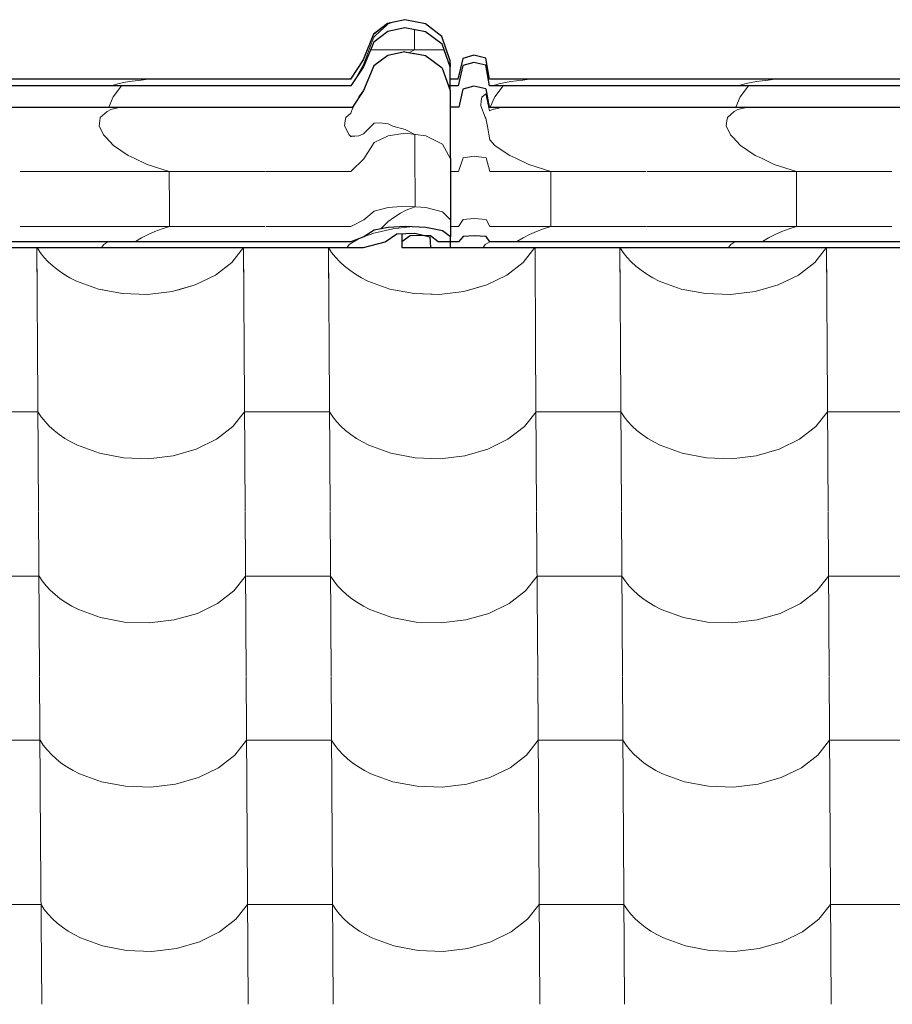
# Model space of a CAD drawing. Header units: millimetres. Extents: x -29001 to 109416, y -1251 to 13451.
# Tile 131 of 163: x -7766 to -7272, y 10428 to 10985. Entities that reach past the tile are written whole.
import ezdxf

# ---------------------------------------------------------------- set-up
doc = ezdxf.new("R2010")
doc.units = ezdxf.units.MM
doc.header["$MEASUREMENT"] = 0
for name, color, linetype in [('POHLED JIŽNÍ_1_Konstrukce - nosné', 7, 'Continuous'), ('POHLED JIŽNÍ_1_Nové_Konstrukce - krov', 7, 'Continuous'), ('POHLED JIŽNÍ_1_Nové_Konstrukce - střechy a skořepiny', 7, 'Continuous'), ('POHLED JIŽNÍ_1_Nové_Výplně - Povrchové', 7, 'Continuous')]:
    doc.layers.add(name, color=color, linetype=linetype)

# ---------------------------------------------------------------- blocks, each defined once
blk = doc.blocks.new('*X1', base_point=(-31394.74, -25864.88))
at = {"layer": 'POHLED JIŽNÍ_1_Nové_Výplně - Povrchové', "color": 21, "linetype": 'Continuous', "lineweight": 20, "true_color": 0xffaaaa}
for p, q in [((-7756.21, 10856.09), (-7755.85, 10799.61)), ((-7756.18, 10856.09), (-7754.37, 10853.33)), ((-7754.37, 10853.33), (-7752.23, 10850.64)), ((-7645.86, 10847.74), (-7639.27, 10856.09)), ((-7639.24, 10856.09), (-7638.89, 10799.61)), ((-7591.21, 10856.09), (-7590.86, 10799.61)), ((-7591.19, 10856.09), (-7589.37, 10853.33)), ((-7589.37, 10853.33), (-7587.23, 10850.64)), ((-7480.86, 10847.74), (-7474.27, 10856.09)), ((-7474.25, 10856.09), (-7473.89, 10799.61)), ((-7426.21, 10856.09), (-7425.86, 10799.61)), ((-7426.19, 10856.09), (-7424.37, 10853.33)), ((-7424.37, 10853.33), (-7422.23, 10850.64)), ((-7315.86, 10847.74), (-7309.28, 10856.09)), ((-7309.25, 10856.09), (-7308.9, 10799.61)), ((-7752.23, 10850.64), (-7749.8, 10848.05)), ((-7749.8, 10848.05), (-7747.11, 10845.59)), ((-7655.12, 10840.57), (-7645.86, 10847.74)), ((-7587.23, 10850.64), (-7584.81, 10848.05)), ((-7584.81, 10848.05), (-7582.11, 10845.59)), ((-7490.13, 10840.57), (-7480.86, 10847.74)), ((-7422.23, 10850.64), (-7419.81, 10848.05)), ((-7419.81, 10848.05), (-7417.11, 10845.59)), ((-7325.13, 10840.57), (-7315.86, 10847.74)), ((-7747.11, 10845.59), (-7744.15, 10843.26)), ((-7744.15, 10843.26), (-7740.95, 10841.08)), ((-7740.95, 10841.08), (-7737.53, 10839.06)), ((-7666.57, 10834.98), (-7655.12, 10840.57)), ((-7582.11, 10845.59), (-7579.15, 10843.26)), ((-7579.15, 10843.26), (-7575.96, 10841.08)), ((-7575.96, 10841.08), (-7572.53, 10839.06)), ((-7501.57, 10834.98), (-7490.13, 10840.57)), ((-7417.11, 10845.59), (-7414.16, 10843.26)), ((-7414.16, 10843.26), (-7410.96, 10841.08)), ((-7410.96, 10841.08), (-7407.53, 10839.06)), ((-7336.57, 10834.98), (-7325.13, 10840.57)), ((-7737.53, 10839.06), (-7733.9, 10837.21)), ((-7733.9, 10837.21), (-7721.42, 10832.64)), ((-7679.6, 10831.25), (-7666.57, 10834.98)), ((-7572.53, 10839.06), (-7568.9, 10837.21)), ((-7568.9, 10837.21), (-7556.43, 10832.64)), ((-7514.61, 10831.25), (-7501.57, 10834.98)), ((-7407.53, 10839.06), (-7403.9, 10837.21)), ((-7403.9, 10837.21), (-7391.43, 10832.64)), ((-7349.61, 10831.25), (-7336.57, 10834.98)), ((-7721.42, 10832.64), (-7707.75, 10830.05)), ((-7707.75, 10830.05), (-7693.57, 10829.58)), ((-7693.57, 10829.58), (-7679.6, 10831.25)), ((-7556.43, 10832.64), (-7542.75, 10830.05)), ((-7542.75, 10830.05), (-7528.57, 10829.58)), ((-7528.57, 10829.58), (-7514.61, 10831.25)), ((-7391.43, 10832.64), (-7377.75, 10830.05)), ((-7377.75, 10830.05), (-7363.57, 10829.58)), ((-7363.57, 10829.58), (-7349.61, 10831.25)), ((-7755.85, 10799.27), (-7755.27, 10706.6)), ((-7638.89, 10799.27), (-7638.31, 10706.6)), ((-7590.85, 10799.27), (-7590.27, 10706.6)), ((-7473.89, 10799.27), (-7473.31, 10706.6)), ((-7425.86, 10799.27), (-7425.28, 10706.6)), ((-7308.89, 10799.27), (-7308.31, 10706.6)), ((-7755.63, 10763.12), (-7779.64, 10763.12)), ((-7755.63, 10763.12), (-7753.78, 10760.33)), ((-7645.28, 10754.73), (-7638.66, 10763.12)), ((-7614.65, 10763.12), (-7638.66, 10763.12)), ((-7590.63, 10763.12), (-7614.65, 10763.12)), ((-7590.63, 10763.12), (-7588.79, 10760.33)), ((-7480.28, 10754.73), (-7473.67, 10763.12)), ((-7449.65, 10763.12), (-7473.67, 10763.12)), ((-7425.63, 10763.12), (-7449.65, 10763.12)), ((-7425.63, 10763.12), (-7423.79, 10760.33)), ((-7315.28, 10754.73), (-7308.67, 10763.12)), ((-7284.65, 10763.12), (-7308.67, 10763.12)), ((-7260.63, 10763.12), (-7284.65, 10763.12)), ((-7753.78, 10760.33), (-7751.65, 10757.63)), ((-7751.65, 10757.63), (-7749.22, 10755.04)), ((-7588.79, 10760.33), (-7586.65, 10757.63)), ((-7586.65, 10757.63), (-7584.22, 10755.04)), ((-7423.79, 10760.33), (-7421.65, 10757.63)), ((-7421.65, 10757.63), (-7419.23, 10755.04)), ((-7749.22, 10755.04), (-7746.53, 10752.58)), ((-7746.53, 10752.58), (-7743.57, 10750.25)), ((-7654.54, 10747.56), (-7645.28, 10754.73)), ((-7584.22, 10755.04), (-7581.53, 10752.58)), ((-7581.53, 10752.58), (-7578.57, 10750.25)), ((-7489.55, 10747.56), (-7480.28, 10754.73)), ((-7419.23, 10755.04), (-7416.53, 10752.58)), ((-7416.53, 10752.58), (-7413.58, 10750.25)), ((-7324.55, 10747.56), (-7315.28, 10754.73)), ((-7743.57, 10750.25), (-7740.37, 10748.07)), ((-7740.37, 10748.07), (-7736.95, 10746.05)), ((-7736.95, 10746.05), (-7733.31, 10744.21)), ((-7665.99, 10741.97), (-7654.54, 10747.56)), ((-7578.57, 10750.25), (-7575.37, 10748.07)), ((-7575.37, 10748.07), (-7571.95, 10746.05)), ((-7571.95, 10746.05), (-7568.32, 10744.21)), ((-7500.99, 10741.97), (-7489.55, 10747.56)), ((-7413.58, 10750.25), (-7410.38, 10748.07)), ((-7410.38, 10748.07), (-7406.95, 10746.05)), ((-7406.95, 10746.05), (-7403.32, 10744.21)), ((-7335.99, 10741.97), (-7324.55, 10747.56)), ((-7733.31, 10744.21), (-7720.84, 10739.63)), ((-7679.02, 10738.24), (-7665.99, 10741.97)), ((-7568.32, 10744.21), (-7555.85, 10739.63)), ((-7514.02, 10738.24), (-7500.99, 10741.97)), ((-7403.32, 10744.21), (-7390.85, 10739.63)), ((-7349.03, 10738.24), (-7335.99, 10741.97)), ((-7720.84, 10739.63), (-7707.17, 10737.05)), ((-7707.17, 10737.05), (-7692.99, 10736.57)), ((-7692.99, 10736.57), (-7679.02, 10738.24)), ((-7555.85, 10739.63), (-7542.17, 10737.05)), ((-7542.17, 10737.05), (-7527.99, 10736.57)), ((-7527.99, 10736.57), (-7514.02, 10738.24)), ((-7390.85, 10739.63), (-7377.17, 10737.05)), ((-7377.17, 10737.05), (-7362.99, 10736.57)), ((-7362.99, 10736.57), (-7349.03, 10738.24)), ((-7755.27, 10706.27), (-7754.69, 10613.59)), ((-7638.31, 10706.27), (-7637.73, 10613.59)), ((-7590.27, 10706.27), (-7589.69, 10613.59)), ((-7473.31, 10706.27), (-7472.73, 10613.59)), ((-7425.28, 10706.27), (-7424.7, 10613.59)), ((-7308.31, 10706.27), (-7307.73, 10613.59)), ((-7755.04, 10670.11), (-7779.06, 10670.11)), ((-7755.04, 10670.11), (-7753.2, 10667.32)), ((-7644.7, 10661.72), (-7638.08, 10670.11)), ((-7614.06, 10670.11), (-7638.08, 10670.11)), ((-7590.05, 10670.11), (-7614.06, 10670.11)), ((-7590.05, 10670.11), (-7588.21, 10667.32)), ((-7479.7, 10661.72), (-7473.08, 10670.11)), ((-7449.07, 10670.11), (-7473.08, 10670.11)), ((-7425.05, 10670.11), (-7449.07, 10670.11)), ((-7425.05, 10670.11), (-7423.21, 10667.32)), ((-7314.7, 10661.72), (-7308.09, 10670.11)), ((-7284.07, 10670.11), (-7308.09, 10670.11)), ((-7260.05, 10670.11), (-7284.07, 10670.11)), ((-7753.2, 10667.32), (-7751.06, 10664.62)), ((-7751.06, 10664.62), (-7748.64, 10662.03)), ((-7748.64, 10662.03), (-7745.94, 10659.57)), ((-7588.21, 10667.32), (-7586.07, 10664.62)), ((-7586.07, 10664.62), (-7583.64, 10662.03)), ((-7583.64, 10662.03), (-7580.95, 10659.57)), ((-7423.21, 10667.32), (-7421.07, 10664.62)), ((-7421.07, 10664.62), (-7418.65, 10662.03)), ((-7418.65, 10662.03), (-7415.95, 10659.57)), ((-7745.94, 10659.57), (-7742.99, 10657.24)), ((-7742.99, 10657.24), (-7739.79, 10655.06)), ((-7653.96, 10654.55), (-7644.7, 10661.72)), ((-7580.95, 10659.57), (-7577.99, 10657.24)), ((-7577.99, 10657.24), (-7574.79, 10655.06)), ((-7488.96, 10654.55), (-7479.7, 10661.72)), ((-7415.95, 10659.57), (-7412.99, 10657.24)), ((-7412.99, 10657.24), (-7409.8, 10655.06)), ((-7323.97, 10654.55), (-7314.7, 10661.72)), ((-7739.79, 10655.06), (-7736.37, 10653.04)), ((-7736.37, 10653.04), (-7732.73, 10651.2)), ((-7732.73, 10651.2), (-7720.26, 10646.62)), ((-7665.4, 10648.96), (-7653.96, 10654.55)), ((-7574.79, 10655.06), (-7571.37, 10653.04)), ((-7571.37, 10653.04), (-7567.74, 10651.2)), ((-7567.74, 10651.2), (-7555.26, 10646.62)), ((-7500.41, 10648.96), (-7488.96, 10654.55)), ((-7409.8, 10655.06), (-7406.37, 10653.04)), ((-7406.37, 10653.04), (-7402.74, 10651.2)), ((-7402.74, 10651.2), (-7390.27, 10646.62)), ((-7335.41, 10648.96), (-7323.97, 10654.55)), ((-7720.26, 10646.62), (-7706.59, 10644.04)), ((-7692.4, 10643.57), (-7678.44, 10645.24)), ((-7678.44, 10645.24), (-7665.4, 10648.96)), ((-7555.26, 10646.62), (-7541.59, 10644.04)), ((-7527.41, 10643.57), (-7513.44, 10645.24)), ((-7513.44, 10645.24), (-7500.41, 10648.96)), ((-7390.27, 10646.62), (-7376.59, 10644.04)), ((-7362.41, 10643.57), (-7348.44, 10645.24)), ((-7348.44, 10645.24), (-7335.41, 10648.96)), ((-7706.59, 10644.04), (-7692.4, 10643.57)), ((-7541.59, 10644.04), (-7527.41, 10643.57)), ((-7376.59, 10644.04), (-7362.41, 10643.57)), ((-7754.69, 10613.26), (-7754.11, 10520.58)), ((-7637.73, 10613.26), (-7637.15, 10520.58)), ((-7589.69, 10613.26), (-7589.11, 10520.58)), ((-7472.73, 10613.26), (-7472.15, 10520.58)), ((-7424.69, 10613.26), (-7424.11, 10520.58)), ((-7307.73, 10613.26), (-7307.15, 10520.58)), ((-7754.46, 10577.1), (-7778.48, 10577.1)), ((-7754.46, 10577.1), (-7752.62, 10574.31)), ((-7752.62, 10574.31), (-7750.48, 10571.61)), ((-7644.12, 10568.71), (-7637.5, 10577.1)), ((-7613.48, 10577.1), (-7637.5, 10577.1)), ((-7589.47, 10577.1), (-7613.48, 10577.1)), ((-7589.47, 10577.1), (-7587.62, 10574.31)), ((-7587.62, 10574.31), (-7585.49, 10571.61)), ((-7479.12, 10568.71), (-7472.5, 10577.1)), ((-7448.48, 10577.1), (-7472.5, 10577.1)), ((-7424.47, 10577.1), (-7448.48, 10577.1)), ((-7424.47, 10577.1), (-7422.63, 10574.31)), ((-7422.63, 10574.31), (-7420.49, 10571.61)), ((-7314.12, 10568.71), (-7307.5, 10577.1)), ((-7283.49, 10577.1), (-7307.5, 10577.1)), ((-7259.47, 10577.1), (-7283.49, 10577.1)), ((-7750.48, 10571.61), (-7748.06, 10569.02)), ((-7748.06, 10569.02), (-7745.36, 10566.56)), ((-7653.38, 10561.54), (-7644.12, 10568.71)), ((-7585.49, 10571.61), (-7583.06, 10569.02)), ((-7583.06, 10569.02), (-7580.37, 10566.56)), ((-7488.38, 10561.54), (-7479.12, 10568.71)), ((-7420.49, 10571.61), (-7418.06, 10569.02)), ((-7418.06, 10569.02), (-7415.37, 10566.56)), ((-7323.39, 10561.54), (-7314.12, 10568.71)), ((-7745.36, 10566.56), (-7742.41, 10564.23)), ((-7742.41, 10564.23), (-7739.21, 10562.05)), ((-7739.21, 10562.05), (-7735.78, 10560.04)), ((-7664.82, 10555.95), (-7653.38, 10561.54)), ((-7580.37, 10566.56), (-7577.41, 10564.23)), ((-7577.41, 10564.23), (-7574.21, 10562.05)), ((-7574.21, 10562.05), (-7570.79, 10560.04)), ((-7499.82, 10555.95), (-7488.38, 10561.54)), ((-7415.37, 10566.56), (-7412.41, 10564.23)), ((-7412.41, 10564.23), (-7409.21, 10562.05)), ((-7409.21, 10562.05), (-7405.79, 10560.04)), ((-7334.83, 10555.95), (-7323.39, 10561.54)), ((-7735.78, 10560.04), (-7732.15, 10558.19)), ((-7732.15, 10558.19), (-7719.68, 10553.61)), ((-7677.86, 10552.23), (-7664.82, 10555.95)), ((-7570.79, 10560.04), (-7567.15, 10558.19)), ((-7567.15, 10558.19), (-7554.68, 10553.61)), ((-7512.86, 10552.23), (-7499.82, 10555.95)), ((-7405.79, 10560.04), (-7402.16, 10558.19)), ((-7402.16, 10558.19), (-7389.68, 10553.61)), ((-7347.86, 10552.23), (-7334.83, 10555.95)), ((-7719.68, 10553.61), (-7706, 10551.03)), ((-7706, 10551.03), (-7691.82, 10550.56)), ((-7691.82, 10550.56), (-7677.86, 10552.23)), ((-7554.68, 10553.61), (-7541.01, 10551.03)), ((-7541.01, 10551.03), (-7526.83, 10550.56)), ((-7526.83, 10550.56), (-7512.86, 10552.23)), ((-7389.68, 10553.61), (-7376.01, 10551.03)), ((-7376.01, 10551.03), (-7361.83, 10550.56)), ((-7361.83, 10550.56), (-7347.86, 10552.23)), ((-7754.11, 10520.25), (-7753.53, 10427.57)), ((-7637.14, 10520.25), (-7636.56, 10427.57)), ((-7589.11, 10520.25), (-7588.53, 10427.57)), ((-7472.15, 10520.25), (-7471.57, 10427.57)), ((-7424.11, 10520.25), (-7423.53, 10427.57)), ((-7307.15, 10520.25), (-7306.57, 10427.57)), ((-7753.88, 10484.09), (-7777.9, 10484.09)), ((-7753.88, 10484.09), (-7752.04, 10481.3)), ((-7643.53, 10475.7), (-7636.92, 10484.09)), ((-7612.9, 10484.09), (-7636.92, 10484.09)), ((-7588.88, 10484.09), (-7612.9, 10484.09)), ((-7588.88, 10484.09), (-7587.04, 10481.3)), ((-7478.54, 10475.7), (-7471.92, 10484.09)), ((-7447.9, 10484.09), (-7471.92, 10484.09)), ((-7423.89, 10484.09), (-7447.9, 10484.09)), ((-7423.89, 10484.09), (-7422.04, 10481.3)), ((-7313.54, 10475.7), (-7306.92, 10484.09)), ((-7282.91, 10484.09), (-7306.92, 10484.09)), ((-7258.89, 10484.09), (-7282.91, 10484.09)), ((-7752.04, 10481.3), (-7749.9, 10478.6)), ((-7749.9, 10478.6), (-7747.48, 10476.01)), ((-7587.04, 10481.3), (-7584.9, 10478.6)), ((-7584.9, 10478.6), (-7582.48, 10476.01)), ((-7422.04, 10481.3), (-7419.91, 10478.6)), ((-7419.91, 10478.6), (-7417.48, 10476.01)), ((-7747.48, 10476.01), (-7744.78, 10473.55)), ((-7744.78, 10473.55), (-7741.83, 10471.22)), ((-7652.8, 10468.53), (-7643.53, 10475.7)), ((-7582.48, 10476.01), (-7579.78, 10473.55)), ((-7579.78, 10473.55), (-7576.83, 10471.22)), ((-7487.8, 10468.53), (-7478.54, 10475.7)), ((-7417.48, 10476.01), (-7414.79, 10473.55)), ((-7414.79, 10473.55), (-7411.83, 10471.22)), ((-7322.8, 10468.53), (-7313.54, 10475.7)), ((-7741.83, 10471.22), (-7738.63, 10469.04)), ((-7738.63, 10469.04), (-7735.2, 10467.03)), ((-7735.2, 10467.03), (-7731.57, 10465.18)), ((-7664.24, 10462.94), (-7652.8, 10468.53)), ((-7576.83, 10471.22), (-7573.63, 10469.04)), ((-7573.63, 10469.04), (-7570.21, 10467.03)), ((-7570.21, 10467.03), (-7566.57, 10465.18)), ((-7499.24, 10462.94), (-7487.8, 10468.53)), ((-7411.83, 10471.22), (-7408.63, 10469.04)), ((-7408.63, 10469.04), (-7405.21, 10467.03)), ((-7405.21, 10467.03), (-7401.58, 10465.18)), ((-7334.25, 10462.94), (-7322.8, 10468.53)), ((-7731.57, 10465.18), (-7719.1, 10460.61)), ((-7677.28, 10459.22), (-7664.24, 10462.94)), ((-7566.57, 10465.18), (-7554.1, 10460.61)), ((-7512.28, 10459.22), (-7499.24, 10462.94)), ((-7401.58, 10465.18), (-7389.1, 10460.61)), ((-7347.28, 10459.22), (-7334.25, 10462.94)), ((-7719.1, 10460.61), (-7705.42, 10458.02)), ((-7705.42, 10458.02), (-7691.24, 10457.55)), ((-7691.24, 10457.55), (-7677.28, 10459.22)), ((-7554.1, 10460.61), (-7540.43, 10458.02)), ((-7540.43, 10458.02), (-7526.24, 10457.55)), ((-7526.24, 10457.55), (-7512.28, 10459.22)), ((-7389.1, 10460.61), (-7375.43, 10458.02)), ((-7375.43, 10458.02), (-7361.25, 10457.55)), ((-7361.25, 10457.55), (-7347.28, 10459.22))]:
    blk.add_line(p, q, dxfattribs=at)
blk = doc.blocks.new('*X2', base_point=(-31394.74, -25864.88))
at = {"layer": 'POHLED JIŽNÍ_1_Nové_Konstrukce - střechy a skořepiny', "color": 21, "linetype": 'Continuous', "lineweight": 20, "true_color": 0xffaaaa}
for p, q in [((-7756.21, 10856.09), (-7756.06, 10832.22)), ((-7756.18, 10856.09), (-7754.37, 10853.33)), ((-7754.37, 10853.33), (-7752.23, 10850.64)), ((-7645.86, 10847.74), (-7639.27, 10856.09)), ((-7639.24, 10856.09), (-7639.09, 10832.04)), ((-7591.21, 10856.09), (-7590.99, 10821)), ((-7591.19, 10856.09), (-7589.37, 10853.33)), ((-7589.37, 10853.33), (-7587.23, 10850.64)), ((-7480.86, 10847.74), (-7474.27, 10856.09)), ((-7474.25, 10856.09), (-7474.09, 10831.79)), ((-7426.21, 10856.09), (-7426.06, 10831.72)), ((-7426.19, 10856.09), (-7424.37, 10853.33)), ((-7424.37, 10853.33), (-7422.23, 10850.64)), ((-7315.86, 10847.74), (-7309.28, 10856.09)), ((-7309.25, 10856.09), (-7309.1, 10831.55)), ((-7752.23, 10850.64), (-7749.8, 10848.05)), ((-7749.8, 10848.05), (-7747.11, 10845.59)), ((-7655.12, 10840.57), (-7645.86, 10847.74)), ((-7587.23, 10850.64), (-7584.81, 10848.05)), ((-7584.81, 10848.05), (-7582.11, 10845.59)), ((-7490.13, 10840.57), (-7480.86, 10847.74)), ((-7422.23, 10850.64), (-7419.81, 10848.05)), ((-7419.81, 10848.05), (-7417.11, 10845.59)), ((-7325.13, 10840.57), (-7315.86, 10847.74)), ((-7747.11, 10845.59), (-7744.15, 10843.26)), ((-7744.15, 10843.26), (-7740.95, 10841.08)), ((-7740.95, 10841.08), (-7737.53, 10839.06)), ((-7666.57, 10834.98), (-7655.12, 10840.57)), ((-7582.11, 10845.59), (-7579.15, 10843.26)), ((-7579.15, 10843.26), (-7575.96, 10841.08)), ((-7575.96, 10841.08), (-7572.53, 10839.06)), ((-7501.57, 10834.98), (-7490.13, 10840.57)), ((-7417.11, 10845.59), (-7414.16, 10843.26)), ((-7414.16, 10843.26), (-7410.96, 10841.08)), ((-7410.96, 10841.08), (-7407.53, 10839.06)), ((-7336.57, 10834.98), (-7325.13, 10840.57)), ((-7737.53, 10839.06), (-7733.9, 10837.21)), ((-7733.9, 10837.21), (-7721.42, 10832.64)), ((-7676.65, 10832.1), (-7666.57, 10834.98)), ((-7572.53, 10839.06), (-7568.9, 10837.21)), ((-7568.9, 10837.21), (-7556.43, 10832.64)), ((-7512.51, 10831.85), (-7501.57, 10834.98)), ((-7407.53, 10839.06), (-7403.9, 10837.21)), ((-7403.9, 10837.21), (-7391.43, 10832.64)), ((-7348.37, 10831.61), (-7336.57, 10834.98)), ((-7721.42, 10832.64), (-7718.88, 10832.16)), ((-7556.43, 10832.64), (-7542.75, 10830.05)), ((-7542.75, 10830.05), (-7532.55, 10829.72)), ((-7391.43, 10832.64), (-7386.25, 10831.66))]:
    blk.add_line(p, q, dxfattribs=at)

msp = doc.modelspace()

# ---------------------------------------------------------------- linework, layer by layer
at = {"layer": 'POHLED JIŽNÍ_1_Nové_Konstrukce - krov', "color": 1, "linetype": 'Continuous', "lineweight": 25}
for p, q in [((-7557.74, 10983.03), (-7565.61, 10976.93)), ((-7548.02, 10985.2), (-7557.74, 10983.03)), ((-7547.89, 10980.54), (-7557.62, 10978.44)), ((-7536.3, 10982.9), (-7547.95, 10985.2)), ((-7536.23, 10978.31), (-7547.89, 10980.54)), ((-7526.91, 10975.64), (-7536.3, 10982.9)), ((-7565.61, 10976.93), (-7571.48, 10962.56)), ((-7557.62, 10978.44), (-7565.49, 10972.52)), ((-7526.85, 10971.28), (-7536.23, 10978.31)), ((-7522.38, 10962.56), (-7526.91, 10975.64)), ((-7565.49, 10972.52), (-7571.37, 10958.59)), ((-7522.32, 10958.59), (-7526.85, 10971.28)), ((-7557.62, 10964.91), (-7565.5, 10959)), ((-7547.9, 10967.02), (-7557.62, 10964.91)), ((-7547.9, 10967.02), (-7542.83, 10966.05)), ((-7542.25, 10965.94), (-7542.83, 10966.05)), ((-7542.41, 10966.08), (-7542.25, 10965.94)), ((-7536.24, 10964.79), (-7542.25, 10965.94)), ((-7526.86, 10957.75), (-7536.24, 10964.79)), ((-7515.2, 10963.3), (-7517.86, 10951.44)), ((-7508.96, 10965.04), (-7515.2, 10963.3)), ((-7502.18, 10963.47), (-7508.9, 10965.04)), ((-7499.99, 10951.44), (-7502.18, 10963.47)), ((-7571.48, 10962.56), (-7578.7, 10951.44)), ((-7571.37, 10958.59), (-7578.59, 10947.81)), ((-7565.5, 10959), (-7571.38, 10945.07)), ((-7526.86, 10957.75), (-7522.33, 10945.07)), ((-7522.38, 10962.56), (-7522.32, 10958.59)), ((-7522.33, 10947.81), (-7522.32, 10958.59)), ((-7515.08, 10959.31), (-7517.76, 10947.81)), ((-7508.85, 10961), (-7515.08, 10959.31)), ((-7502.12, 10959.47), (-7508.85, 10961)), ((-7499.94, 10947.81), (-7502.12, 10959.47)), ((-7584.18, 10951.44), (-7849.75, 10951.44)), ((-7584.13, 10947.81), (-7849.7, 10947.81)), ((-7578.64, 10951.44), (-7584.18, 10951.44)), ((-7578.59, 10947.81), (-7584.13, 10947.81)), ((-7517.76, 10947.81), (-7523.31, 10947.81)), ((-7517.81, 10951.44), (-7522.33, 10951.44)), ((-7522.33, 10945.07), (-7522.33, 10947.81)), ((-7508.85, 10947.48), (-7515.09, 10945.79)), ((-7502.13, 10945.95), (-7508.85, 10947.48)), ((-7494.76, 10951.44), (-7499.99, 10951.44)), ((-7494.7, 10947.81), (-7499.94, 10947.81)), ((-7229.19, 10951.44), (-7494.76, 10951.44)), ((-7229.13, 10947.81), (-7494.7, 10947.81)), ((-7571.38, 10945.07), (-7577.65, 10935.71)), ((-7522.33, 10945.07), (-7522.28, 10938.09)), ((-7515.09, 10945.79), (-7517.43, 10935.71)), ((-7502.13, 10945.95), (-7500.22, 10935.71)), ((-7855.22, 10935.71), (-7577.65, 10935.71)), ((-7522.28, 10938.09), (-7522.24, 10927.87)), ((-7517.43, 10935.71), (-7522.27, 10935.71)), ((-7500.22, 10935.71), (-7222.65, 10935.71)), ((-7522.24, 10927.87), (-7522.2, 10914.75)), ((-7522.2, 10914.75), (-7522.17, 10899.1)), ((-7522.17, 10899.1), (-7522.14, 10881.41)), ((-7522.14, 10881.41), (-7522.13, 10862.22)), ((-7565.27, 10865.95), (-7571.17, 10862.22)), ((-7557.39, 10867.54), (-7565.27, 10865.95)), ((-7559.17, 10859.33), (-7552.51, 10864)), ((-7547.65, 10868.1), (-7557.39, 10867.54)), ((-7552.51, 10864), (-7542.2, 10864.23)), ((-7549.7, 10864.06), (-7549.7, 10859.33)), ((-7544.94, 10862.76), (-7549.7, 10859.33)), ((-7536, 10867.5), (-7547.65, 10868.1)), ((-7538.9, 10863.02), (-7544.94, 10862.76)), ((-7542.2, 10864.23), (-7536.76, 10862.92)), ((-7533.34, 10862.76), (-7538.9, 10863.02)), ((-7536.76, 10862.92), (-7533.86, 10862.22)), ((-7526.63, 10865.62), (-7536, 10867.5)), ((-7528.99, 10859.33), (-7533.34, 10862.76)), ((-7522.13, 10862.22), (-7526.63, 10865.62)), ((-7508.65, 10862.87), (-7514.89, 10862.41)), ((-7501.93, 10862.46), (-7508.65, 10862.87)), ((-7583.96, 10859.33), (-7849.53, 10859.33)), ((-7578.42, 10859.33), (-7583.96, 10859.33)), ((-7571.17, 10862.22), (-7578.42, 10859.33)), ((-7571.29, 10856.09), (-7559.17, 10859.33)), ((-7549.7, 10859.33), (-7549.58, 10856.09)), ((-7533.86, 10862.22), (-7533.35, 10856.09)), ((-7523.81, 10859.33), (-7528.99, 10859.33)), ((-7517.58, 10859.33), (-7523.81, 10859.33)), ((-7522.18, 10856.09), (-7522.15, 10859.33)), ((-7522.15, 10859.33), (-7522.13, 10862.22)), ((-7514.89, 10862.41), (-7517.58, 10859.33)), ((-7499.77, 10859.33), (-7501.93, 10862.46)), ((-7494.53, 10859.33), (-7499.77, 10859.33)), ((-7228.96, 10859.33), (-7494.53, 10859.33)), ((-7862.43, 10856.09), (-7571.29, 10856.09)), ((-7549.58, 10856.09), (-7534.64, 10856.09)), ((-7534.64, 10856.09), (-7533.35, 10856.09)), ((-7533.35, 10856.09), (-7522.18, 10856.09)), ((-7522.18, 10856.09), (-7507.43, 10856.09)), ((-7507.43, 10856.09), (-7216.29, 10856.09))]:
    msp.add_line(p, q, dxfattribs=at)
at = {"layer": 'POHLED JIŽNÍ_1_Nové_Konstrukce - krov', "color": 21, "linetype": 'Continuous', "lineweight": 20, "true_color": 0xffaaaa}
for p, q in [((-7557.7, 10983.03), (-7565.57, 10976.93)), ((-7558.19, 10982.11), (-7561.67, 10978.88)), ((-7557.67, 10982.59), (-7558.19, 10982.11)), ((-7547.97, 10985.2), (-7557.7, 10983.03)), ((-7554.52, 10983.72), (-7557.67, 10982.59)), ((-7554.44, 10983.75), (-7554.52, 10983.72)), ((-7550.66, 10984.6), (-7554.44, 10983.75)), ((-7547.96, 10985.2), (-7550.66, 10984.6)), ((-7565.57, 10976.93), (-7571.44, 10962.56)), ((-7565.57, 10976.93), (-7571.44, 10962.56)), ((-7565.53, 10975.21), (-7567.93, 10968.92)), ((-7565.53, 10975.21), (-7567.93, 10968.92)), ((-7564.91, 10975.8), (-7565.53, 10975.21)), ((-7561.67, 10978.88), (-7564.91, 10975.8)), ((-7542.39, 10979.49), (-7542.39, 10968.08)), ((-7567.93, 10968.92), (-7570.68, 10961.67)), ((-7567.93, 10968.92), (-7570.68, 10961.67)), ((-7525.71, 10968.08), (-7567.37, 10968.08)), ((-7545.39, 10966.54), (-7542.39, 10968.08)), ((-7515.15, 10963.3), (-7517.82, 10951.44)), ((-7515.15, 10963.3), (-7517.82, 10951.44)), ((-7508.92, 10965.04), (-7515.15, 10963.3)), ((-7571.44, 10962.56), (-7578.66, 10951.44)), ((-7571.44, 10962.56), (-7578.66, 10951.44)), ((-7571.38, 10959.77), (-7575.35, 10952.65)), ((-7571.38, 10959.77), (-7575.35, 10952.65)), ((-7570.68, 10961.67), (-7571.38, 10959.77)), ((-7570.68, 10961.67), (-7571.38, 10959.77)), ((-7709.69, 10949.08), (-7714.35, 10947.81)), ((-7713.02, 10941.56), (-7708.3, 10947.81)), ((-7706.93, 10949.62), (-7709.69, 10949.08)), ((-7703.92, 10950.12), (-7706.93, 10949.62)), ((-7700.67, 10950.6), (-7703.92, 10950.12)), ((-7697.2, 10951.03), (-7700.67, 10950.6)), ((-7693.53, 10951.43), (-7697.2, 10951.03)), ((-7693.45, 10951.44), (-7693.53, 10951.43)), ((-7494.72, 10948.8), (-7498.35, 10947.81)), ((-7497.02, 10941.56), (-7492.3, 10947.81)), ((-7493.69, 10949.08), (-7494.72, 10948.8)), ((-7490.93, 10949.62), (-7493.69, 10949.08)), ((-7487.92, 10950.12), (-7490.93, 10949.62)), ((-7484.68, 10950.6), (-7487.92, 10950.12)), ((-7481.2, 10951.03), (-7484.68, 10950.6)), ((-7477.53, 10951.43), (-7481.2, 10951.03)), ((-7477.45, 10951.44), (-7477.53, 10951.43)), ((-7354.69, 10949.08), (-7359.35, 10947.81)), ((-7358.02, 10941.56), (-7353.3, 10947.81)), ((-7351.93, 10949.62), (-7354.69, 10949.08)), ((-7348.92, 10950.12), (-7351.93, 10949.62)), ((-7345.68, 10950.6), (-7348.92, 10950.12)), ((-7342.2, 10951.03), (-7345.68, 10950.6)), ((-7338.53, 10951.43), (-7342.2, 10951.03)), ((-7338.45, 10951.44), (-7338.53, 10951.43)), ((-7715.6, 10935.71), (-7713.02, 10941.56)), ((-7574.57, 10940.31), (-7574.02, 10941.56)), ((-7574.57, 10940.31), (-7574.02, 10941.56)), ((-7574.02, 10941.56), (-7571.38, 10945.07)), ((-7574.02, 10941.56), (-7571.46, 10944.94)), ((-7504.34, 10941.37), (-7504.66, 10939.46)), ((-7502.11, 10943.16), (-7504.34, 10941.37)), ((-7500.5, 10936.24), (-7502.11, 10943.16)), ((-7499.6, 10935.71), (-7497.02, 10941.56)), ((-7360.6, 10935.71), (-7358.02, 10941.56)), ((-7709.69, 10935.41), (-7714.36, 10934.29)), ((-7709.69, 10935.41), (-7713.7, 10934.44)), ((-7707.91, 10935.71), (-7709.69, 10935.41)), ((-7707.91, 10935.71), (-7709.69, 10935.41)), ((-7575.36, 10939.13), (-7577.5, 10934.88)), ((-7575.36, 10939.13), (-7577.5, 10934.88)), ((-7504.66, 10939.46), (-7505.01, 10936.42)), ((-7505.01, 10936.42), (-7502.49, 10930.02)), ((-7499.94, 10933.53), (-7500.5, 10936.24)), ((-7494.73, 10935.16), (-7498.36, 10934.29)), ((-7494.73, 10935.16), (-7497.7, 10934.44)), ((-7493.7, 10935.41), (-7494.73, 10935.16)), ((-7493.7, 10935.41), (-7494.73, 10935.16)), ((-7491.91, 10935.71), (-7493.7, 10935.41)), ((-7491.91, 10935.71), (-7493.7, 10935.41)), ((-7354.7, 10935.41), (-7359.36, 10934.29)), ((-7354.7, 10935.41), (-7358.7, 10934.44)), ((-7352.91, 10935.71), (-7354.7, 10935.41)), ((-7352.91, 10935.71), (-7354.7, 10935.41)), ((-7720.35, 10929.74), (-7720.68, 10927.97)), ((-7716.51, 10933.27), (-7720.35, 10929.74)), ((-7714.36, 10934.29), (-7716.51, 10933.27)), ((-7581.35, 10929.74), (-7581.68, 10927.97)), ((-7581.35, 10929.74), (-7581.68, 10927.97)), ((-7578.59, 10932.27), (-7581.35, 10929.74)), ((-7578.59, 10932.27), (-7581.35, 10929.74)), ((-7577.5, 10934.88), (-7578.59, 10932.27)), ((-7577.5, 10934.88), (-7578.59, 10932.27)), ((-7502.49, 10930.02), (-7502.04, 10929.48)), ((-7498.36, 10934.29), (-7499.94, 10933.53)), ((-7365.35, 10929.74), (-7365.68, 10927.97)), ((-7361.51, 10933.27), (-7365.35, 10929.74)), ((-7359.36, 10934.29), (-7361.51, 10933.27)), ((-7720.68, 10927.97), (-7721.03, 10925.18)), ((-7721.03, 10925.18), (-7718.51, 10919.9)), ((-7581.68, 10927.97), (-7582.03, 10925.18)), ((-7581.68, 10927.97), (-7582.03, 10925.18)), ((-7582.03, 10925.18), (-7579.51, 10919.9)), ((-7582.03, 10925.18), (-7579.51, 10919.9)), ((-7571.26, 10920.57), (-7565.51, 10926.48)), ((-7571.26, 10920.57), (-7565.51, 10926.48)), ((-7565.51, 10926.48), (-7565.36, 10926.67)), ((-7565.51, 10926.48), (-7565.36, 10926.67)), ((-7565.36, 10926.67), (-7562.07, 10926.74)), ((-7562.07, 10926.74), (-7557.47, 10926.26)), ((-7557.47, 10926.26), (-7554.77, 10924.9)), ((-7554.77, 10924.9), (-7547.73, 10923.1)), ((-7502.04, 10929.48), (-7501.18, 10924.69)), ((-7501.18, 10924.69), (-7499.86, 10917.22)), ((-7365.68, 10927.97), (-7366.03, 10925.18)), ((-7366.03, 10925.18), (-7363.51, 10919.9)), ((-7718.51, 10919.9), (-7717.19, 10918.73)), ((-7717.19, 10918.73), (-7712.92, 10913.88)), ((-7579.51, 10919.9), (-7578.52, 10919.03)), ((-7579.51, 10919.9), (-7578.52, 10919.03)), ((-7578.52, 10919.03), (-7573.91, 10919.36)), ((-7578.52, 10919.03), (-7578.19, 10919.15)), ((-7578.19, 10919.15), (-7573.91, 10919.36)), ((-7573.91, 10919.36), (-7571.26, 10920.57)), ((-7573.91, 10919.36), (-7571.26, 10920.57)), ((-7557.45, 10919.48), (-7565.33, 10915.59)), ((-7547.72, 10920.87), (-7557.45, 10919.48)), ((-7547.73, 10923.1), (-7542.22, 10920.17)), ((-7536.07, 10919.4), (-7547.72, 10920.87)), ((-7542.2, 10911.51), (-7542.22, 10920.17)), ((-7526.7, 10914.77), (-7536.07, 10919.4)), ((-7363.51, 10919.9), (-7362.19, 10918.73)), ((-7362.19, 10918.73), (-7357.93, 10913.88)), ((-7712.92, 10913.88), (-7704.55, 10908.3)), ((-7565.33, 10915.59), (-7571.23, 10906.42)), ((-7565.33, 10915.59), (-7571.23, 10906.42)), ((-7522.18, 10906.42), (-7526.7, 10914.77)), ((-7499.86, 10917.22), (-7496.93, 10913.88)), ((-7496.93, 10913.88), (-7494.61, 10912.34)), ((-7357.93, 10913.88), (-7349.55, 10908.3)), ((-7704.55, 10908.3), (-7701.12, 10906.85)), ((-7542.19, 10900.69), (-7542.2, 10911.51)), ((-7508.71, 10908), (-7514.95, 10906.89)), ((-7501.98, 10906.99), (-7508.71, 10908)), ((-7494.61, 10912.34), (-7488.55, 10908.3)), ((-7488.55, 10908.3), (-7485.12, 10906.85)), ((-7349.55, 10908.3), (-7346.12, 10906.85)), ((-7701.12, 10906.85), (-7693.82, 10903.17)), ((-7693.82, 10903.17), (-7681.28, 10899.31)), ((-7571.23, 10906.42), (-7578.47, 10899.31)), ((-7571.23, 10906.42), (-7578.47, 10899.31)), ((-7514.95, 10906.89), (-7517.64, 10899.31)), ((-7514.95, 10906.89), (-7517.64, 10899.31)), ((-7499.82, 10899.31), (-7501.98, 10906.99)), ((-7485.12, 10906.85), (-7477.82, 10903.17)), ((-7477.82, 10903.17), (-7465.28, 10899.31)), ((-7346.12, 10906.85), (-7338.83, 10903.17)), ((-7338.83, 10903.17), (-7326.28, 10899.31)), ((-7627.25, 10899.31), (-7765.75, 10899.31)), ((-7681.27, 10892.7), (-7681.28, 10899.31)), ((-7584.01, 10899.31), (-7626.75, 10899.31)), ((-7578.47, 10899.31), (-7584.01, 10899.31)), ((-7578.47, 10899.31), (-7583.49, 10899.31)), ((-7542.17, 10890.56), (-7542.19, 10900.69)), ((-7517.64, 10899.31), (-7522.17, 10899.31)), ((-7517.64, 10899.31), (-7522.17, 10899.31)), ((-7494.58, 10899.31), (-7499.82, 10899.31)), ((-7411.25, 10899.31), (-7494.58, 10899.31)), ((-7465.27, 10892.7), (-7465.28, 10899.31)), ((-7272.25, 10899.31), (-7410.75, 10899.31)), ((-7326.27, 10892.7), (-7326.28, 10899.31)), ((-7681.26, 10884.44), (-7681.27, 10892.7)), ((-7542.16, 10879.19), (-7542.17, 10890.56)), ((-7465.26, 10884.44), (-7465.27, 10892.7)), ((-7326.26, 10884.44), (-7326.27, 10892.7)), ((-7681.25, 10876.69), (-7681.26, 10884.44)), ((-7547.66, 10879.56), (-7557.4, 10878.82)), ((-7536.01, 10878.77), (-7547.66, 10879.56)), ((-7465.25, 10876.69), (-7465.26, 10884.44)), ((-7326.25, 10876.69), (-7326.26, 10884.44)), ((-7681.24, 10868.01), (-7681.25, 10876.69)), ((-7565.28, 10876.73), (-7571.18, 10871.82)), ((-7565.28, 10876.73), (-7571.18, 10871.82)), ((-7557.4, 10878.82), (-7565.28, 10876.73)), ((-7550.36, 10875.68), (-7554.23, 10873.17)), ((-7547.66, 10877.2), (-7550.36, 10875.68)), ((-7546.33, 10877.77), (-7547.66, 10877.2)), ((-7542.16, 10879.19), (-7546.33, 10877.77)), ((-7526.64, 10876.29), (-7536.01, 10878.77)), ((-7522.13, 10871.82), (-7526.64, 10876.29)), ((-7465.24, 10868.01), (-7465.25, 10876.69)), ((-7326.24, 10868.01), (-7326.25, 10876.69)), ((-7571.18, 10871.82), (-7578.43, 10868.01)), ((-7571.18, 10871.82), (-7578.43, 10868.01)), ((-7557.91, 10870.37), (-7561.39, 10866.94)), ((-7557.39, 10870.83), (-7557.91, 10870.37)), ((-7554.23, 10873.17), (-7557.39, 10870.83)), ((-7514.9, 10872.07), (-7517.59, 10868.01)), ((-7514.9, 10872.07), (-7517.59, 10868.01)), ((-7508.66, 10872.67), (-7514.9, 10872.07)), ((-7501.93, 10872.13), (-7508.66, 10872.67)), ((-7499.77, 10868.01), (-7501.93, 10872.13)), ((-7627.2, 10868.01), (-7765.7, 10868.01)), ((-7693.31, 10863.5), (-7696.99, 10861.6)), ((-7689.44, 10865.21), (-7693.31, 10863.5)), ((-7685.41, 10866.72), (-7689.44, 10865.21)), ((-7681.24, 10868.01), (-7685.41, 10866.72)), ((-7583.97, 10868.01), (-7626.7, 10868.01)), ((-7583.97, 10868.01), (-7585.16, 10868.01)), ((-7578.43, 10868.01), (-7583.97, 10868.01)), ((-7578.43, 10868.01), (-7583.97, 10868.01)), ((-7571.26, 10862.19), (-7565.44, 10864.25)), ((-7571.26, 10862.19), (-7565.44, 10864.25)), ((-7565.44, 10864.25), (-7554.7, 10866.66)), ((-7565.44, 10864.25), (-7554.7, 10866.66)), ((-7561.39, 10866.94), (-7561.63, 10866.69)), ((-7554.7, 10866.66), (-7545.15, 10867.97)), ((-7554.7, 10866.66), (-7545.15, 10867.97)), ((-7517.59, 10868.01), (-7522.13, 10868.01)), ((-7517.59, 10868.01), (-7522.13, 10868.01)), ((-7494.54, 10868.01), (-7499.77, 10868.01)), ((-7411.21, 10868.01), (-7494.54, 10868.01)), ((-7477.31, 10863.5), (-7480.99, 10861.6)), ((-7473.44, 10865.21), (-7477.31, 10863.5)), ((-7469.41, 10866.72), (-7473.44, 10865.21)), ((-7465.24, 10868.01), (-7469.41, 10866.72)), ((-7272.21, 10868.01), (-7410.71, 10868.01)), ((-7338.31, 10863.5), (-7341.99, 10861.6)), ((-7334.44, 10865.21), (-7338.31, 10863.5)), ((-7330.41, 10866.72), (-7334.44, 10865.21)), ((-7326.24, 10868.01), (-7330.41, 10866.72)), ((-7719.68, 10856.09), (-7718.42, 10857.9)), ((-7719.68, 10856.09), (-7718.42, 10857.9)), ((-7718.42, 10857.9), (-7716.05, 10859.33)), ((-7718.42, 10857.9), (-7716.05, 10859.33)), ((-7700.46, 10859.5), (-7700.7, 10859.33)), ((-7696.99, 10861.6), (-7700.46, 10859.5)), ((-7580.68, 10856.09), (-7579.42, 10857.9)), ((-7580.68, 10856.09), (-7579.42, 10857.9)), ((-7579.42, 10857.9), (-7574.37, 10860.95)), ((-7579.42, 10857.9), (-7574.37, 10860.95)), ((-7503.68, 10856.09), (-7502.42, 10857.9)), ((-7503.68, 10856.09), (-7502.42, 10857.9)), ((-7502.42, 10857.9), (-7499.85, 10859.45)), ((-7502.42, 10857.9), (-7499.85, 10859.45)), ((-7484.46, 10859.5), (-7484.7, 10859.33)), ((-7480.99, 10861.6), (-7484.46, 10859.5)), ((-7364.68, 10856.09), (-7363.42, 10857.9)), ((-7364.68, 10856.09), (-7363.42, 10857.9)), ((-7363.42, 10857.9), (-7361.05, 10859.33)), ((-7363.42, 10857.9), (-7361.05, 10859.33)), ((-7345.46, 10859.5), (-7345.7, 10859.33)), ((-7341.99, 10861.6), (-7345.46, 10859.5))]:
    msp.add_line(p, q, dxfattribs=at)
msp.add_point((-7578.19, 10919.15), dxfattribs=at)

# ---------------------------------------------------------------- block references
at = {"layer": 'POHLED JIŽNÍ_1_Konstrukce - nosné', "color": 9, "linetype": 'Continuous', "lineweight": 13}
for name in ['*X1', '*X2']:
    msp.add_blockref(name, (-31394.74, -25864.88), dxfattribs=at)

doc.saveas('drawing.dxf')
